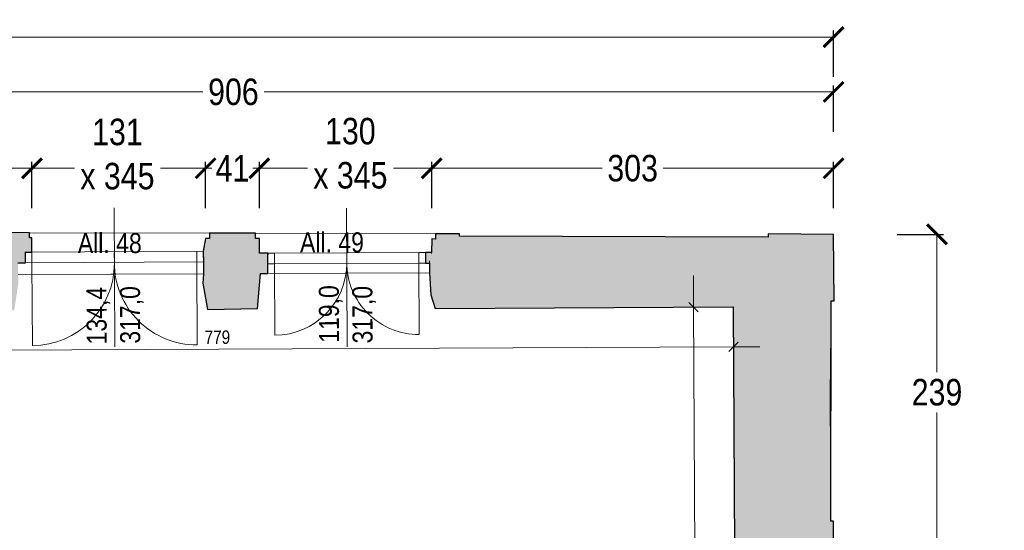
# Model space of a CAD drawing. Extents: x -6068 to 35118, y -17738 to 67348.
# Tile 198 of 243: x 1802 to 2545, y 15467 to 15853. Entities that reach past the tile are written whole.
import ezdxf
from ezdxf.enums import TextEntityAlignment as Align

# ---------------------------------------------------------------- set-up
doc = ezdxf.new("R2010")
doc.units = 0
doc.header["$LTSCALE"] = 15
doc.linetypes.add('Continua', pattern=[0])
doc.linetypes.add('Cui_CONTINU', pattern=[0])
doc.layers.get('0').update_dxf_attribs({"linetype": 'CONTINUOUS'})
doc.layers.get('DEFPOINTS').update_dxf_attribs({"linetype": 'CONTINUOUS'})
for name, color, linetype, lineweight, true_color in [('Baie Architectural - Seuil - NIVEAUX - Style par défaut', 7, 'Continua', 0, 0x000000), ('EDL-Mesures et Cotes', 7, 'Continua', 0, 0xc0c0c0), ('Enveloppe (vert.) Courbe - NIVEAUX - Style par défaut', 7, 'Continua', 0, 0x000000), ('Enveloppe - NIVEAUX - Style par défaut', 7, 'Continua', 0, 0x000000), ('Fenêtre - Cadre - NIVEAUX - Style par défaut', 7, 'Continua', 0, 0x000000), ('Fenêtre - Mesures - NIVEAUX - Style par défaut', 7, 'Continua', 0, 0x000000), ('Fenêtre - Ouvertures - NIVEAUX - Style par défaut', 7, 'Continua', 0, 0x000000), ('Fenêtre - Seuil - NIVEAUX - Style par défaut', 7, 'Continua', 0, 0x000000)]:
    doc.layers.add(name, color=color, linetype=linetype, lineweight=lineweight, true_color=true_color)
doc.layers.add('EDL_RDC murs & cloisons', color=5, linetype='CONTINUOUS')
doc.layers.add('PIS-fond de plan', color=7, linetype='Cui_CONTINU')
doc.styles.add('Arial Narrow', font='ARIALN.TTF')
doc.styles.add('MtXpl_Arial_Narrow', font='ARIALN.TTF')
doc.dimstyles.new('Côtes (ech cm) PIS', dxfattribs={"dimscale": 0, "dimtxt": 20, "dimasz": 15, "dimexe": 5, "dimexo": 5, "dimgap": 5, "dimtad": 0, "dimtih": 1, "dimtoh": 1, "dimdec": 0, "dimtxsty": 'Arial Narrow', "dimblk": 'ARCHTICK', "dimcen": 0, "dimclrd": 256, "dimclre": 256, "dimclrt": 256, "dimadec": 0, "dimazin": 0, "dimtfac": 1, "dimtdec": 0, "dimtmove": 2, "dimatfit": 3, "dimfxl": 30, "dimfxlon": 1, "dimlwd": 0, "dimarcsym": 0})

# ---------------------------------------------------------------- blocks, each defined once
blk = doc.blocks.new('EDL_RDC_2025 09 17')
at = {"layer": 'EDL_RDC murs & cloisons', "linetype": 'Continuous', "ltscale": 0.08}
h = blk.add_hatch(color=9, dxfattribs=at)
h.dxf.hatch_style = 1
h.paths.add_polyline_path([(1429.05, -160.25), (1429.04, -164.25), (1426.04, -164.25), (1426.09, -177.07), (1421.99, -177.09), (1422.02, -186.09), (1423.4, -186.08), (1428.03, -223.41), (1498.88, -223.19), (1500.07, -615.16), (1499.8, -664.43), (1506.91, -664.39), (1506.81, -646.4), (1555.02, -646.13), (1554.85, -614.96), (1575.4, -614.85), (1575.21, -559.78), (1562.8, -559.83), (1561.71, -199.88), (1561.36, -86.46), (1579.09, -85.62), (1581.94, -70.85), (1797.62, -69.86), (1800.79, -49.16), (1800.5, -42.84), (1800.46, -33.84), (1806.04, -33.82), (1806.06, -25.82), (1811, -25.79), (1811.03, -15.18), (1809.25, -15.17), (1809.26, -11.17), (1790.86, -11.12), (1790.85, -12.73), (1560.27, -11.95), (1560.27, -10.54), (1510.01, -10.41), (1509.19, -60), (1511.76, -60.04), (1512.51, -162.1), (1449.17, -161.94), (1449.17, -160.3), (1429.05, -160.25)])
h = blk.add_hatch(color=9, dxfattribs=at)
h.dxf.hatch_style = 1
h.paths.add_polyline_path([(1943.6, -69.18), (1981.43, -68.3), (1983.48, -42), (1989.24, -41.97), (1989.2, -33), (1989.21, -26.63), (1982.72, -26.61), (1982.72, -15.61), (1979.75, -15.6), (1979.76, -11.6), (1945.09, -11.52), (1945.08, -15.52), (1942.08, -15.51), (1940.4, -25.2), (1940.43, -33.2), (1940.48, -42.2), (1940.05, -49.19)])
h = blk.add_hatch(color=9, dxfattribs=at)
h.dxf.hatch_style = 1
h.paths.add_polyline_path([(2390.68, -255.36), (2390.66, -252.76), (2401.21, -251.03), (2412.21, -251.03), (2412.22, -248.06), (2416.22, -248.08), (2416.28, -229.07), (2414.25, -229.06), (2414.38, -62.6), (2416.68, -62.58), (2416.25, -12.49), (2366.83, -11.94), (2366.8, -14.68), (2133.81, -13.89), (2133.81, -11.99), (2115.83, -11.99), (2115.82, -15.95), (2112.82, -15.94), (2112.79, -26.06), (2108.13, -26.08), (2108.13, -34.08), (2111.24, -34.08), (2111.28, -41.41), (2112.28, -58), (2115.58, -68.39), (2340.57, -67.16), (2341.57, -250.02), (2381.66, -252.81), (2381.68, -255.41)])
at = {"layer": 'Baie Architectural - Seuil - NIVEAUX - Style par défaut', "color": 103, "linetype": 'Continua', "lineweight": 5, "ltscale": 0.1, "true_color": 0x49c386}
for p, q in [((1945.09, -11.52), (1809.26, -11.17)), ((2115.83, -11.95), (1979.76, -11.6)), ((1800.5, -42.84), (1940.48, -42.2)), ((1983.48, -42), (2111.28, -41.41))]:
    blk.add_line(p, q, dxfattribs=at)
at = {"layer": 'EDL-Mesures et Cotes', "color": 9, "linetype": 'Continua', "lineweight": 5, "ltscale": 0.1, "true_color": 0xc0c0c0}
for p, q in [((2310.57, -67.51), (2310.44, -43.51)), ((2330.57, -67.4), (2290.57, -67.62)), ((2310.57, -67.51), (2313.17, -546.89)), ((2340.62, -77.35), (2340.8, -117.35)), ((1561.45, -100.95), (2340.71, -97.35)), ((2340.71, -97.35), (2360.71, -97.25))]:
    blk.add_line(p, q, dxfattribs=at)
at = {"layer": 'EDL-Mesures et Cotes', "color": 9, "linetype": 'Continua', "lineweight": 20, "ltscale": 0.1, "true_color": 0xc0c0c0}
for p, q in [((2314.13, -71.03), (2307.02, -63.99)), ((2337.19, -100.9), (2344.23, -93.79))]:
    blk.add_line(p, q, dxfattribs=at)
at = {"layer": 'EDL_RDC murs & cloisons', "linetype": 'Continuous', "ltscale": 0.08}
for points in [[(1800.46, -33.84), (1806.04, -33.82), (1806.06, -25.82), (1811, -25.79), (1811.03, -15.18), (1809.25, -15.17), (1809.26, -11.17), (1790.86, -11.12)], [(1943.6, -69.18), (1981.43, -68.3), (1983.48, -42), (1989.24, -41.97), (1989.2, -33), (1989.21, -26.63), (1982.72, -26.61), (1982.72, -15.61), (1979.75, -15.6), (1979.76, -11.6), (1945.09, -11.52), (1945.08, -15.52), (1942.08, -15.51), (1940.4, -25.2), (1940.43, -33.2), (1940.48, -42.2), (1940.05, -49.19), (1943.6, -69.18)], [(2416.22, -248.08), (2416.28, -229.07), (2414.25, -229.06), (2414.38, -62.6), (2416.68, -62.58), (2416.25, -12.49), (2366.83, -11.94), (2366.8, -14.68), (2133.81, -13.89), (2133.81, -11.99), (2115.83, -11.99), (2115.82, -15.95), (2112.82, -15.94), (2112.79, -26.06), (2108.13, -26.08), (2108.13, -34.08), (2111.24, -34.08), (2111.28, -41.41), (2112.28, -58), (2115.58, -68.39), (2340.57, -67.16), (2341.57, -250.02)], [(1989.16, -26.63), (1989.16, -27.29), (1989.17, -27.94)]]:
    blk.add_lwpolyline(points, dxfattribs=at)
at = {"layer": 'Enveloppe (vert.) Courbe - NIVEAUX - Style par défaut', "color": 18, "linetype": 'Continua', "lineweight": 20, "ltscale": 0.1, "true_color": 0x000000}
for p, q in [((1940.48, -42.2), (1940.05, -49.19)), ((2111.31, -41.41), (2112.28, -58)), ((1940.05, -49.19), (1943.6, -69.18)), ((2112.28, -58), (2115.58, -68.39))]:
    blk.add_line(p, q, dxfattribs=at)
at = {"layer": 'Enveloppe - NIVEAUX - Style par défaut', "color": 18, "linetype": 'Continua', "lineweight": 20, "ltscale": 0.1, "true_color": 0x000000}
for p, q in [((1809.26, -11.17), (1790.86, -11.12)), ((1809.25, -15.17), (1809.26, -11.17)), ((1945.09, -11.52), (1945.08, -15.52)), ((1979.76, -11.6), (1945.09, -11.52)), ((1979.75, -15.6), (1979.76, -11.6)), ((2115.83, -11.95), (2115.82, -15.95)), ((2133.81, -11.99), (2115.83, -11.95)), ((2133.81, -13.89), (2133.81, -11.99)), ((2366.8, -14.68), (2133.81, -13.89)), ((2366.83, -11.94), (2366.8, -14.68)), ((2416.25, -12.49), (2366.83, -11.94)), ((2416.68, -62.58), (2416.25, -12.49)), ((1945.08, -15.52), (1942.08, -15.51)), ((1982.75, -15.61), (1979.75, -15.6)), ((1982.72, -26.61), (1982.75, -15.61)), ((2112.82, -15.94), (2112.79, -26.94)), ((2115.82, -15.95), (2112.82, -15.94)), ((1940.43, -33.2), (1940.48, -42.2)), ((1940.43, -33.2), (1940.48, -42.2)), ((1940.47, -41.2), (1940.43, -33.2)), ((1989.24, -41.97), (1989.2, -32.97)), ((2111.24, -32.41), (2111.28, -41.41)), ((2111.27, -40.41), (2111.24, -32.41)), ((1981.43, -68.3), (1983.48, -42)), ((2111.28, -41.41), (2111.31, -41.41)), ((2413.7, -133.66), (2414.38, -62.6)), ((2414.38, -62.6), (2416.68, -62.58)), ((1943.6, -69.18), (1981.43, -68.3)), ((2115.58, -68.39), (2340.57, -67.35)), ((2340.57, -67.35), (2341.57, -250.02)), ((2414.25, -229.06), (2413.7, -133.66)), ((2416.28, -229.07), (2414.25, -229.06)), ((2416.22, -248.08), (2416.28, -229.07))]:
    blk.add_line(p, q, dxfattribs=at)
at = {"layer": 'Fenêtre - Cadre - NIVEAUX - Style par défaut', "color": 161, "linetype": 'Continua', "lineweight": 13, "ltscale": 0.1, "true_color": 0x7599ff}
for p, q in [((1806, -25.82), (1940.4, -25.2)), ((1806.04, -33.82), (1806, -25.82)), ((1806.04, -33.82), (1806.01, -25.82)), ((1806.03, -25.82), (1811.03, -25.79)), ((1811, -25.79), (1811.04, -33.79)), ((1935.43, -33.22), (1935.4, -25.22)), ((1940.4, -25.2), (1940.43, -33.2)), ((1940.4, -26.2), (1940.44, -34.2)), ((1989.16, -26.63), (2108.13, -26.08)), ((1989.16, -26.63), (1994.16, -26.6)), ((1989.2, -34.63), (1989.16, -26.63)), ((1989.2, -34.63), (1989.16, -26.63)), ((1994.16, -26.6), (1994.2, -34.6)), ((2103.13, -26.1), (2108.13, -26.08)), ((2103.16, -34.1), (2103.13, -26.1)), ((2108.13, -26.08), (2108.16, -34.08)), ((2108.13, -26.08), (2108.16, -34.08)), ((1940.43, -33.2), (1806.04, -33.82)), ((1811.04, -33.79), (1806.04, -33.82)), ((2108.16, -34.08), (1989.2, -34.63)), ((1994.2, -34.6), (1989.2, -34.63)), ((2108.16, -34.08), (2103.16, -34.1))]:
    blk.add_line(p, q, dxfattribs=at)
at = {"layer": 'Fenêtre - Mesures - NIVEAUX - Style par défaut', "color": 161, "linetype": 'Continua', "lineweight": 13, "ltscale": 0.1, "true_color": 0x7599ff}
for p, q in [((1873.28, -42.51), (1873.05, 7.49)), ((2048.73, -42.7), (2048.49, 7.3)), ((1873.28, -43.51), (1873.53, -97.43)), ((2048.72, -43.35), (2048.97, -97.28))]:
    blk.add_line(p, q, dxfattribs=at)
at = {"layer": 'Fenêtre - Ouvertures - NIVEAUX - Style par défaut', "color": 161, "linetype": 'Continua', "lineweight": 13, "ltscale": 0.1, "true_color": 0x7599ff}
for p, q in [((1811.05, -34.79), (1811.01, -26.79)), ((1873.24, -34.51), (1873.21, -26.51)), ((1873.24, -34.51), (1873.21, -26.51)), ((1935.44, -34.22), (1935.4, -26.22)), ((1994.2, -34.6), (1994.16, -26.6)), ((2048.68, -33.7), (2048.65, -25.7)), ((2048.68, -33.7), (2048.65, -25.7)), ((2103.16, -34.1), (2103.13, -26.1)), ((1811.04, -34.29), (1811.33, -96.49)), ((1935.44, -33.72), (1935.72, -95.92)), ((1994.2, -34.1), (1994.45, -88.59)), ((2103.16, -33.6), (2103.41, -88.08))]:
    blk.add_line(p, q, dxfattribs=at)
at = {"layer": 'Fenêtre - Ouvertures - NIVEAUX - Style par défaut', "color": 161, "linetype": 'Continua', "lineweight": 5, "ltscale": 0.1, "true_color": 0x7599ff}
for centre, radius, start, end in [((1811.04, -34.29), 62.2, 270.26474, 0), ((1935.44, -33.72), 62.2, 179.99999, 270.26474), ((1994.2, -34.1), 54.48, 270.26482, 0), ((2103.16, -33.6), 54.48, 179.99999, 270.26487)]:
    blk.add_arc(centre, radius, start, end, dxfattribs=at)
at = {"layer": 'Fenêtre - Seuil - NIVEAUX - Style par défaut', "color": 161, "linetype": 'Continua', "lineweight": 5, "ltscale": 0.1, "true_color": 0x7599ff}
for p, q in [((1940.43, -33.2), (1806.04, -33.82)), ((1806.08, -42.82), (1940.48, -42.2)), ((1989.24, -41.97), (2108.2, -41.42))]:
    blk.add_line(p, q, dxfattribs=at)
at = {"layer": 'EDL-Mesures et Cotes', "color": 8, "true_color": 0x808080, "style": 'Arial Narrow'}
blk.add_text('779', height=10.103, rotation=0.26475, dxfattribs=at).set_placement((1951.06, -95.15), align=Align.CENTER)
at = {"layer": 'Fenêtre - Mesures - NIVEAUX - Style par défaut', "color": 161, "linetype": 'Continuous', "true_color": 0x7599ff, "style": 'MtXpl_Arial_Narrow'}
for s, p in [('All. 48', (1845.67, -26.6)), ('All. 49', (2013.42, -26.08))]:
    blk.add_text(s, height=15.153, dxfattribs=at).set_placement(p)
for s, p in [('134,4', (1867.48, -95.51)), ('317,0', (1892.78, -94.95)), ('119,0', (2042.92, -94.25)), ('317,0', (2068.22, -94.79))]:
    blk.add_text(s, height=15.153, rotation=90.26475, dxfattribs=at).set_placement(p)
blk = doc.blocks.new('_ArchTick')
at = {"color": 0, "linetype": 'ByBlock', "const_width": 0.15}
blk.add_lwpolyline([(-0.5, -0.5), (0.5, 0.5)], dxfattribs=at)
blk = doc.blocks.new('*D38')
at = {"layer": 'DEFPOINTS', "color": 0, "linetype": 'Continuous', "ltscale": 0.08, "transparency": 16777216}
for p in [(2416.25, 15798.26), (1510.01, 15692.79), (2416.25, 15690.72)]:
    blk.add_point(p, dxfattribs=at)
at = {"layer": 'EDL-Mesures et Cotes', "linetype": 'Continuous', "lineweight": -2, "ltscale": 0.08, "transparency": 16777216}
for p, q in [((1510.01, 15768.26), (1510.01, 15803.26)), ((2416.25, 15768.26), (2416.25, 15803.26))]:
    blk.add_line(p, q, dxfattribs=at)
at = {"layer": 'EDL-Mesures et Cotes', "linetype": 'Continuous', "lineweight": 0, "ltscale": 0.08, "transparency": 16777216}
for p, q in [((1510.01, 15798.26), (1940.02, 15798.26)), ((2416.25, 15798.26), (1986.24, 15798.26))]:
    blk.add_line(p, q, dxfattribs=at)
at = {"layer": 'EDL-Mesures et Cotes', "linetype": 'Continuous', "lineweight": 0, "ltscale": 0.08, "transparency": 16777216, "xscale": 15, "yscale": 15, "zscale": 15, "rotation": 180}
blk.add_blockref('_ArchTick', (1510.01, 15798.26), dxfattribs=at)
at = {"layer": 'EDL-Mesures et Cotes', "linetype": 'Continuous', "lineweight": 0, "ltscale": 0.08, "transparency": 16777216, "xscale": 15, "yscale": 15, "zscale": 15}
blk.add_blockref('_ArchTick', (2416.25, 15798.26), dxfattribs=at)
at = {"layer": 'EDL-Mesures et Cotes', "linetype": 'Continuous', "ltscale": 0.08, "transparency": 16777216, "insert": (1963.13, 15798.26), "char_height": 20, "attachment_point": 5, "style": 'Arial Narrow'}
blk.add_mtext('906', dxfattribs=at)
blk = doc.blocks.new('*D49')
at = {"layer": 'DEFPOINTS', "color": 0, "linetype": 'Continuous', "ltscale": 0.08, "transparency": 16777216}
for p in [(1811.03, 15740.63), (1510.01, 15692.79), (1811.03, 15688.03)]:
    blk.add_point(p, dxfattribs=at)
at = {"layer": 'EDL-Mesures et Cotes', "linetype": 'Continuous', "lineweight": -2, "ltscale": 0.08, "transparency": 16777216}
for p, q in [((1510.01, 15710.63), (1510.01, 15745.63)), ((1811.03, 15710.63), (1811.03, 15745.63))]:
    blk.add_line(p, q, dxfattribs=at)
at = {"layer": 'EDL-Mesures et Cotes', "linetype": 'Continuous', "lineweight": 0, "ltscale": 0.08, "transparency": 16777216}
for p, q in [((1510.01, 15740.63), (1638.99, 15740.63)), ((1811.03, 15740.63), (1682.06, 15740.63))]:
    blk.add_line(p, q, dxfattribs=at)
at = {"layer": 'EDL-Mesures et Cotes', "linetype": 'Continuous', "lineweight": 0, "ltscale": 0.08, "transparency": 16777216, "xscale": 15, "yscale": 15, "zscale": 15, "rotation": 180}
blk.add_blockref('_ArchTick', (1510.01, 15740.63), dxfattribs=at)
at = {"layer": 'EDL-Mesures et Cotes', "linetype": 'Continuous', "lineweight": 0, "ltscale": 0.08, "transparency": 16777216, "xscale": 15, "yscale": 15, "zscale": 15}
blk.add_blockref('_ArchTick', (1811.03, 15740.63), dxfattribs=at)
at = {"layer": 'EDL-Mesures et Cotes', "linetype": 'Continuous', "ltscale": 0.08, "transparency": 16777216, "insert": (1660.52, 15740.63), "char_height": 20, "attachment_point": 5, "style": 'Arial Narrow'}
blk.add_mtext('301', dxfattribs=at)
blk = doc.blocks.new('*D50')
at = {"layer": 'DEFPOINTS', "color": 0, "linetype": 'Continuous', "ltscale": 0.08, "transparency": 16777216}
for p in [(1942.08, 15740.63), (1811.03, 15688.03), (1942.08, 15687.69)]:
    blk.add_point(p, dxfattribs=at)
at = {"layer": 'EDL-Mesures et Cotes', "linetype": 'Continuous', "lineweight": -2, "ltscale": 0.08, "transparency": 16777216}
for p, q in [((1811.03, 15710.63), (1811.03, 15745.63)), ((1942.08, 15710.63), (1942.08, 15745.63))]:
    blk.add_line(p, q, dxfattribs=at)
at = {"layer": 'EDL-Mesures et Cotes', "linetype": 'Continuous', "lineweight": 0, "ltscale": 0.08, "transparency": 16777216}
for p, q in [((1811.03, 15740.63), (1843.08, 15740.63)), ((1942.08, 15740.63), (1908.01, 15740.63))]:
    blk.add_line(p, q, dxfattribs=at)
at = {"layer": 'EDL-Mesures et Cotes', "linetype": 'Continuous', "lineweight": 0, "ltscale": 0.08, "transparency": 16777216, "xscale": 15, "yscale": 15, "zscale": 15, "rotation": 180}
blk.add_blockref('_ArchTick', (1811.03, 15740.63), dxfattribs=at)
at = {"layer": 'EDL-Mesures et Cotes', "linetype": 'Continuous', "lineweight": 0, "ltscale": 0.08, "transparency": 16777216, "xscale": 15, "yscale": 15, "zscale": 15}
blk.add_blockref('_ArchTick', (1942.08, 15740.63), dxfattribs=at)
at = {"layer": 'EDL-Mesures et Cotes', "linetype": 'Continuous', "ltscale": 0.08, "transparency": 16777216, "insert": (1875.55, 15751.29), "char_height": 20, "attachment_point": 5, "style": 'Arial Narrow'}
blk.add_mtext('131\\Px 345', dxfattribs=at)
blk = doc.blocks.new('*D51')
at = {"layer": 'DEFPOINTS', "color": 0, "linetype": 'Continuous', "ltscale": 0.08, "transparency": 16777216}
for p in [(1982.72, 15740.63), (1942.08, 15687.69), (1982.72, 15687.69)]:
    blk.add_point(p, dxfattribs=at)
at = {"layer": 'EDL-Mesures et Cotes', "linetype": 'Continuous', "lineweight": -2, "ltscale": 0.08, "transparency": 16777216}
for p, q in [((1942.08, 15710.63), (1942.08, 15745.63)), ((1982.72, 15710.63), (1982.72, 15745.63))]:
    blk.add_line(p, q, dxfattribs=at)
at = {"layer": 'EDL-Mesures et Cotes', "linetype": 'Continuous', "lineweight": 0, "ltscale": 0.08, "transparency": 16777216}
for p, q in [((1942.08, 15740.63), (1927.08, 15740.63)), ((1942.08, 15740.63), (1946.91, 15740.63)), ((1982.72, 15740.63), (1977.89, 15740.63)), ((1982.72, 15740.63), (1997.72, 15740.63))]:
    blk.add_line(p, q, dxfattribs=at)
at = {"layer": 'EDL-Mesures et Cotes', "linetype": 'Continuous', "lineweight": 0, "ltscale": 0.08, "transparency": 16777216, "xscale": 15, "yscale": 15, "zscale": 15}
blk.add_blockref('_ArchTick', (1942.08, 15740.63), dxfattribs=at)
at = {"layer": 'EDL-Mesures et Cotes', "linetype": 'Continuous', "lineweight": 0, "ltscale": 0.08, "transparency": 16777216, "xscale": 15, "yscale": 15, "zscale": 15, "rotation": 180}
blk.add_blockref('_ArchTick', (1982.72, 15740.63), dxfattribs=at)
at = {"layer": 'EDL-Mesures et Cotes', "linetype": 'Continuous', "ltscale": 0.08, "transparency": 16777216, "insert": (1962.4, 15740.63), "char_height": 20, "attachment_point": 5, "style": 'Arial Narrow'}
blk.add_mtext('41', dxfattribs=at)
blk = doc.blocks.new('*D52')
at = {"layer": 'DEFPOINTS', "color": 0, "linetype": 'Continuous', "ltscale": 0.08, "transparency": 16777216}
for p in [(2112.82, 15740.63), (1982.72, 15687.69), (2112.82, 15687.26)]:
    blk.add_point(p, dxfattribs=at)
at = {"layer": 'EDL-Mesures et Cotes', "linetype": 'Continuous', "lineweight": -2, "ltscale": 0.08, "transparency": 16777216}
for p, q in [((1982.72, 15710.63), (1982.72, 15745.63)), ((2112.82, 15710.63), (2112.82, 15745.63))]:
    blk.add_line(p, q, dxfattribs=at)
at = {"layer": 'EDL-Mesures et Cotes', "linetype": 'Continuous', "lineweight": 0, "ltscale": 0.08, "transparency": 16777216}
for p, q in [((1982.72, 15740.63), (2018.98, 15740.63)), ((2112.82, 15740.63), (2083.91, 15740.63))]:
    blk.add_line(p, q, dxfattribs=at)
at = {"layer": 'EDL-Mesures et Cotes', "linetype": 'Continuous', "lineweight": 0, "ltscale": 0.08, "transparency": 16777216, "xscale": 15, "yscale": 15, "zscale": 15, "rotation": 180}
blk.add_blockref('_ArchTick', (1982.72, 15740.63), dxfattribs=at)
at = {"layer": 'EDL-Mesures et Cotes', "linetype": 'Continuous', "lineweight": 0, "ltscale": 0.08, "transparency": 16777216, "xscale": 15, "yscale": 15, "zscale": 15}
blk.add_blockref('_ArchTick', (2112.82, 15740.63), dxfattribs=at)
at = {"layer": 'EDL-Mesures et Cotes', "linetype": 'Continuous', "ltscale": 0.08, "transparency": 16777216, "insert": (2051.44, 15751.91), "char_height": 20, "attachment_point": 5, "style": 'Arial Narrow'}
blk.add_mtext('130\\Px 345', dxfattribs=at)
blk = doc.blocks.new('*D53')
at = {"layer": 'DEFPOINTS', "color": 0, "linetype": 'Continuous', "ltscale": 0.08, "transparency": 16777216}
for p in [(2416.25, 15740.63), (2112.82, 15687.26), (2416.25, 15690.72)]:
    blk.add_point(p, dxfattribs=at)
at = {"layer": 'EDL-Mesures et Cotes', "linetype": 'Continuous', "lineweight": -2, "ltscale": 0.08, "transparency": 16777216}
for p, q in [((2112.82, 15710.63), (2112.82, 15745.63)), ((2416.25, 15710.63), (2416.25, 15745.63))]:
    blk.add_line(p, q, dxfattribs=at)
at = {"layer": 'EDL-Mesures et Cotes', "linetype": 'Continuous', "lineweight": 0, "ltscale": 0.08, "transparency": 16777216}
for p, q in [((2112.82, 15740.63), (2241.43, 15740.63)), ((2416.25, 15740.63), (2287.65, 15740.63))]:
    blk.add_line(p, q, dxfattribs=at)
at = {"layer": 'EDL-Mesures et Cotes', "linetype": 'Continuous', "lineweight": 0, "ltscale": 0.08, "transparency": 16777216, "xscale": 15, "yscale": 15, "zscale": 15, "rotation": 180}
blk.add_blockref('_ArchTick', (2112.82, 15740.63), dxfattribs=at)
at = {"layer": 'EDL-Mesures et Cotes', "linetype": 'Continuous', "lineweight": 0, "ltscale": 0.08, "transparency": 16777216, "xscale": 15, "yscale": 15, "zscale": 15}
blk.add_blockref('_ArchTick', (2416.25, 15740.63), dxfattribs=at)
at = {"layer": 'EDL-Mesures et Cotes', "linetype": 'Continuous', "ltscale": 0.08, "transparency": 16777216, "insert": (2264.54, 15740.63), "char_height": 20, "attachment_point": 5, "style": 'Arial Narrow'}
blk.add_mtext('303', dxfattribs=at)
blk = doc.blocks.new('*D59')
at = {"layer": 'DEFPOINTS', "color": 0, "linetype": 'Continuous', "ltscale": 0.08, "transparency": 16777216}
for p in [(2416.25, 15839.73), (6.26, 15696.71), (2416.25, 15690.72)]:
    blk.add_point(p, dxfattribs=at)
at = {"layer": 'EDL-Mesures et Cotes', "linetype": 'Continuous', "lineweight": -2, "ltscale": 0.08, "transparency": 16777216}
for p, q in [((6.26, 15809.73), (6.26, 15844.73)), ((2416.25, 15809.73), (2416.25, 15844.73))]:
    blk.add_line(p, q, dxfattribs=at)
at = {"layer": 'EDL-Mesures et Cotes', "linetype": 'Continuous', "lineweight": 0, "ltscale": 0.08, "transparency": 16777216}
for p, q in [((6.26, 15839.73), (1181.66, 15839.73)), ((2416.25, 15839.73), (1240.86, 15839.73))]:
    blk.add_line(p, q, dxfattribs=at)
at = {"layer": 'EDL-Mesures et Cotes', "linetype": 'Continuous', "lineweight": 0, "ltscale": 0.08, "transparency": 16777216, "xscale": 15, "yscale": 15, "zscale": 15, "rotation": 180}
blk.add_blockref('_ArchTick', (6.26, 15839.73), dxfattribs=at)
at = {"layer": 'EDL-Mesures et Cotes', "linetype": 'Continuous', "lineweight": 0, "ltscale": 0.08, "transparency": 16777216, "xscale": 15, "yscale": 15, "zscale": 15}
blk.add_blockref('_ArchTick', (2416.25, 15839.73), dxfattribs=at)
at = {"layer": 'EDL-Mesures et Cotes', "linetype": 'Continuous', "ltscale": 0.08, "transparency": 16777216, "insert": (1211.26, 15839.73), "char_height": 20, "attachment_point": 5, "style": 'Arial Narrow'}
blk.add_mtext('2410', dxfattribs=at)
blk = doc.blocks.new('*D124')
at = {"layer": 'DEFPOINTS', "color": 0, "linetype": 'Continuous', "ltscale": 0.08, "transparency": 16777216}
for p in [(2416.25, 15690.72), (2494.35, 15690.72), (2412.21, 15452.14)]:
    blk.add_point(p, dxfattribs=at)
at = {"layer": 'EDL-Mesures et Cotes', "linetype": 'Continuous', "lineweight": -2, "ltscale": 0.08, "transparency": 16777216}
for p, q in [((2464.35, 15690.72), (2499.35, 15690.72)), ((2464.35, 15452.14), (2499.35, 15452.14))]:
    blk.add_line(p, q, dxfattribs=at)
at = {"layer": 'EDL-Mesures et Cotes', "linetype": 'Continuous', "lineweight": 0, "ltscale": 0.08, "transparency": 16777216}
for p, q in [((2494.35, 15690.72), (2494.35, 15586.64)), ((2494.35, 15452.14), (2494.35, 15556.22))]:
    blk.add_line(p, q, dxfattribs=at)
at = {"layer": 'EDL-Mesures et Cotes', "linetype": 'Continuous', "lineweight": 0, "ltscale": 0.08, "transparency": 16777216, "xscale": 15, "yscale": 15, "zscale": 15}
for p, rotation in [((2494.35, 15690.72), 90), ((2494.35, 15452.14), 270)]:
    blk.add_blockref('_ArchTick', p, dxfattribs=dict(at, rotation=rotation))
at = {"layer": 'EDL-Mesures et Cotes', "linetype": 'Continuous', "ltscale": 0.08, "transparency": 16777216, "insert": (2494.35, 15571.43), "char_height": 20, "attachment_point": 5, "style": 'Arial Narrow'}
blk.add_mtext('239', dxfattribs=at)
blk = doc.blocks.new('*D125')
at = {"layer": 'DEFPOINTS', "color": 0, "linetype": 'Continuous', "ltscale": 0.08, "transparency": 16777216}
for p in [(2416.25, 15690.72), (2414.98, 15083.77), (3075.64, 15083.77)]:
    blk.add_point(p, dxfattribs=at)
at = {"layer": 'EDL-Mesures et Cotes', "linetype": 'Continuous', "lineweight": -2, "ltscale": 0.08, "transparency": 16777216}
for p, q in [((3045.64, 15690.72), (3080.64, 15690.72)), ((3045.64, 15083.77), (3080.64, 15083.77))]:
    blk.add_line(p, q, dxfattribs=at)
at = {"layer": 'EDL-Mesures et Cotes', "linetype": 'Continuous', "lineweight": 0, "ltscale": 0.08, "transparency": 16777216}
for p, q in [((3075.64, 15690.72), (3075.64, 15402.45)), ((3075.64, 15083.77), (3075.64, 15372.03))]:
    blk.add_line(p, q, dxfattribs=at)
at = {"layer": 'EDL-Mesures et Cotes', "linetype": 'Continuous', "lineweight": 0, "ltscale": 0.08, "transparency": 16777216, "xscale": 15, "yscale": 15, "zscale": 15}
for p, rotation in [((3075.64, 15690.72), 90), ((3075.64, 15083.77), 270)]:
    blk.add_blockref('_ArchTick', p, dxfattribs=dict(at, rotation=rotation))
at = {"layer": 'EDL-Mesures et Cotes', "linetype": 'Continuous', "ltscale": 0.08, "transparency": 16777216, "insert": (3075.64, 15387.24), "char_height": 20, "attachment_point": 5, "style": 'Arial Narrow'}
blk.add_mtext('607', dxfattribs=at)
blk = doc.blocks.new('*D126')
at = {"layer": 'DEFPOINTS', "color": 0, "linetype": 'Continuous', "ltscale": 0.08, "transparency": 16777216}
for p in [(2416.25, 15690.72), (3206.2, 15690.72), (2160.02, 13883.29)]:
    blk.add_point(p, dxfattribs=at)
at = {"layer": 'EDL-Mesures et Cotes', "linetype": 'Continuous', "lineweight": -2, "ltscale": 0.08, "transparency": 16777216}
for p, q in [((3176.2, 15690.72), (3211.2, 15690.72)), ((3176.2, 13883.29), (3211.2, 13883.29))]:
    blk.add_line(p, q, dxfattribs=at)
at = {"layer": 'EDL-Mesures et Cotes', "linetype": 'Continuous', "lineweight": 0, "ltscale": 0.08, "transparency": 16777216}
for p, q in [((3206.2, 15690.72), (3206.2, 14802.21)), ((3206.2, 13883.29), (3206.2, 14771.79))]:
    blk.add_line(p, q, dxfattribs=at)
at = {"layer": 'EDL-Mesures et Cotes', "linetype": 'Continuous', "lineweight": 0, "ltscale": 0.08, "transparency": 16777216, "xscale": 15, "yscale": 15, "zscale": 15}
for p, rotation in [((3206.2, 15690.72), 90), ((3206.2, 13883.29), 270)]:
    blk.add_blockref('_ArchTick', p, dxfattribs=dict(at, rotation=rotation))
at = {"layer": 'EDL-Mesures et Cotes', "linetype": 'Continuous', "ltscale": 0.08, "transparency": 16777216, "insert": (3206.2, 14787), "char_height": 20, "attachment_point": 5, "style": 'Arial Narrow'}
blk.add_mtext('1807', dxfattribs=at)

msp = doc.modelspace()

# ---------------------------------------------------------------- block references
at = {"layer": 'PIS-fond de plan'}
msp.add_blockref('EDL_RDC_2025 09 17', (0, 15703.2), dxfattribs=at)

# ---------------------------------------------------------------- dimensions: what is measured, and where the dimension line sits
at = {"layer": 'EDL-Mesures et Cotes', "linetype": 'Continuous', "ltscale": 0.08}
for base, p1, p2, picture, middle in [((2416.25, 15839.73), (6.26, 15696.71), (2416.25, 15690.72), '*D59', (1211.26, 15839.73)), ((2416.25, 15798.26), (1510.01, 15692.79), (2416.25, 15690.72), '*D38', (1963.13, 15798.26)), ((1811.03, 15740.63), (1510.01, 15692.79), (1811.03, 15688.03), '*D49', (1660.52, 15740.63)), ((1982.72, 15740.63), (1942.08, 15687.69), (1982.72, 15687.69), '*D51', (1962.4, 15740.63)), ((2416.25, 15740.63), (2112.82, 15687.26), (2416.25, 15690.72), '*D53', (2264.54, 15740.63))]:
    dim = msp.add_linear_dim(base=base, p1=p1, p2=p2, dimstyle='Côtes (ech cm) PIS', override={"dimscale": 1}, dxfattribs=at)
    dim.commit()
    dim.dimension.update_dxf_attribs({"geometry": picture, "text_midpoint": middle})
for base, p1, p2, picture, middle in [((1942.08, 15740.63), (1811.03, 15688.03), (1942.08, 15687.69), '*D50', (1875.55, 15751.29)), ((2112.82, 15740.63), (1982.72, 15687.69), (2112.82, 15687.26), '*D52', (2051.44, 15751.91))]:
    dim = msp.add_linear_dim(base=base, p1=p1, p2=p2, text='<>\\Px 345', dimstyle='Côtes (ech cm) PIS', override={"dimscale": 1}, dxfattribs=at)
    dim.commit()
    dim.dimension.update_dxf_attribs({"geometry": picture, "text_midpoint": middle, "dimtype": 160})
for base, p1, p2, picture, middle in [((3206.2, 15690.72), (2160.02, 13883.29), (2416.25, 15690.72), '*D126', (3206.2, 14787)), ((2494.35, 15690.72), (2412.21, 15452.14), (2416.25, 15690.72), '*D124', (2494.35, 15571.43)), ((3075.64, 15083.77), (2416.25, 15690.72), (2414.98, 15083.77), '*D125', (3075.64, 15387.24))]:
    dim = msp.add_linear_dim(base=base, p1=p1, p2=p2, angle=90, dimstyle='Côtes (ech cm) PIS', override={"dimscale": 1}, dxfattribs=at)
    dim.commit()
    dim.dimension.update_dxf_attribs({"geometry": picture, "text_midpoint": middle})

doc.saveas('drawing.dxf')
